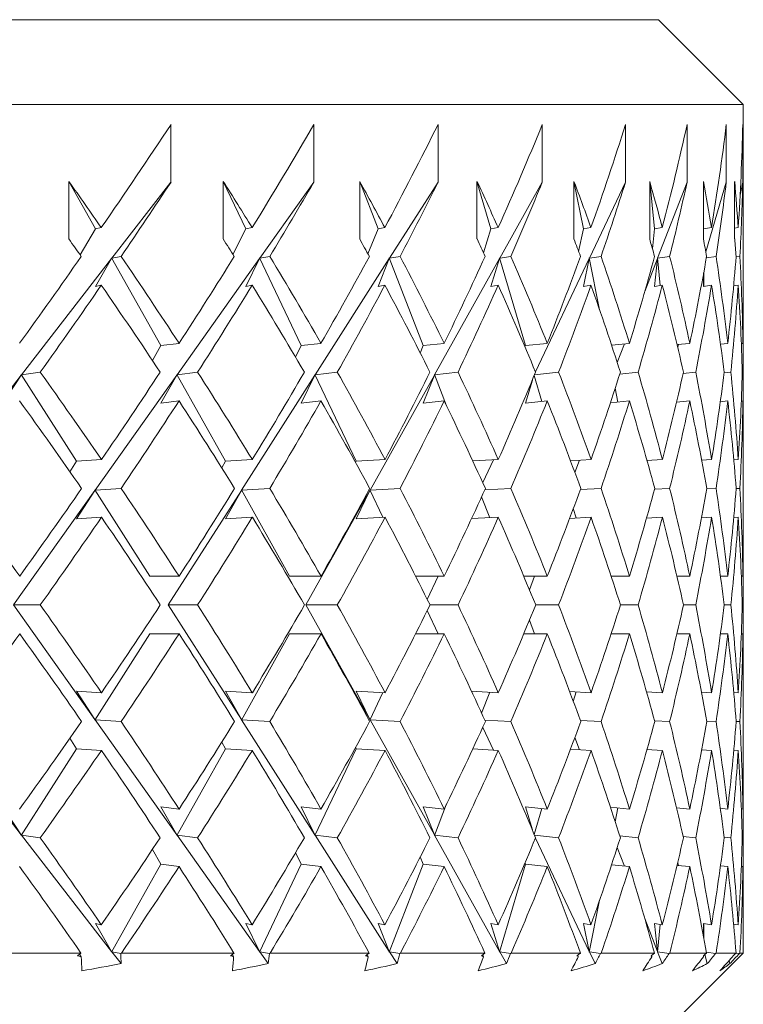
# Model space of a CAD drawing. Header units: inches. Extents: x 1.5 to 14.4, y 0.3 to 10.5.
# Tile 29 of 43: x 9.165 to 9.431, y 6.389 to 6.752. Entities that reach past the tile are written whole.
import ezdxf

# ---------------------------------------------------------------- set-up
doc = ezdxf.new("R2010")
doc.units = ezdxf.units.IN
doc.header["$MEASUREMENT"] = 0

msp = doc.modelspace()

# ---------------------------------------------------------------- linework, layer by layer
at = {"color": 7, "linetype": 'Continuous', "lineweight": 15}
for p, q in [((7.71248, 6.75188), (9.39997, 6.75188)), ((9.39997, 6.75188), (9.39998, 6.75188)), ((9.43123, 6.72063), (9.39998, 6.75188)), ((9.43123, 6.72063), (7.68123, 6.72063)), ((9.43123, 6.64691), (9.43123, 6.72063)), ((9.2205, 6.71329), (9.2205, 6.69208)), ((9.27313, 6.71329), (9.27313, 6.69208)), ((9.31885, 6.71329), (9.31885, 6.69208)), ((9.35722, 6.71329), (9.35722, 6.69208)), ((9.38789, 6.71329), (9.38789, 6.69208)), ((9.41054, 6.71329), (9.41054, 6.69208)), ((9.42496, 6.71329), (9.42496, 6.69208)), ((9.43102, 6.71329), (9.43102, 6.69208)), ((9.18289, 6.67112), (9.18289, 6.69233)), ((9.18289, 6.69233), (9.19265, 6.67486)), ((9.2205, 6.69208), (9.19874, 6.66403)), ((9.23972, 6.67112), (9.23972, 6.69233)), ((9.23972, 6.69233), (9.24803, 6.67486)), ((9.27313, 6.69208), (9.25321, 6.66403)), ((9.28998, 6.67112), (9.28998, 6.69233)), ((9.28998, 6.69233), (9.29674, 6.67486)), ((9.31885, 6.69208), (9.30096, 6.66403)), ((9.33317, 6.67112), (9.33317, 6.69233)), ((9.33317, 6.69233), (9.33831, 6.67486)), ((9.35722, 6.69208), (9.34154, 6.66403)), ((9.36888, 6.67112), (9.36888, 6.69233)), ((9.36888, 6.69233), (9.37236, 6.67486)), ((9.38789, 6.69208), (9.37456, 6.66403)), ((9.39676, 6.67112), (9.39676, 6.69233)), ((9.39676, 6.69233), (9.39855, 6.67486)), ((9.41054, 6.69208), (9.39969, 6.66403)), ((9.41655, 6.67112), (9.41655, 6.69233)), ((9.41655, 6.69233), (9.41662, 6.67486)), ((9.42496, 6.69208), (9.41741, 6.66641)), ((9.42805, 6.67112), (9.42805, 6.69233)), ((9.43102, 6.69208), (9.43005, 6.68723)), ((9.19265, 6.67486), (9.18703, 6.66525)), ((9.19265, 6.67486), (9.19483, 6.6753)), ((9.24803, 6.67486), (9.24333, 6.66541)), ((9.24803, 6.67486), (9.25038, 6.6753)), ((9.29674, 6.67486), (9.293, 6.66563)), ((9.29674, 6.67486), (9.29925, 6.6753)), ((9.33831, 6.67486), (9.33557, 6.66595)), ((9.33831, 6.67486), (9.34097, 6.6753)), ((9.37236, 6.67486), (9.37061, 6.66648)), ((9.37236, 6.67486), (9.37513, 6.6753)), ((9.39855, 6.67486), (9.39776, 6.66754)), ((9.39855, 6.67486), (9.4014, 6.6753)), ((9.41662, 6.67486), (9.4166, 6.67081)), ((9.41662, 6.67486), (9.41953, 6.6753)), ((9.42805, 6.6751), (9.42935, 6.6753)), ((9.19864, 6.6639), (9.16545, 6.62111)), ((9.19265, 6.65365), (9.19864, 6.6639)), ((9.19864, 6.66415), (9.19874, 6.66403)), ((9.19864, 6.66415), (9.19864, 6.6639)), ((9.19864, 6.66415), (9.21672, 6.63182)), ((9.20211, 6.6647), (9.19874, 6.66403)), ((9.25312, 6.6639), (9.22273, 6.62111)), ((9.24803, 6.65365), (9.25312, 6.6639)), ((9.25312, 6.66415), (9.25321, 6.66403)), ((9.25312, 6.66415), (9.25312, 6.6639)), ((9.25312, 6.66415), (9.26848, 6.63182)), ((9.25686, 6.6647), (9.25321, 6.66403)), ((9.30088, 6.6639), (9.27359, 6.62111)), ((9.29674, 6.65365), (9.30088, 6.6639)), ((9.30088, 6.66415), (9.30096, 6.66403)), ((9.30088, 6.66415), (9.30088, 6.6639)), ((9.30088, 6.66415), (9.31338, 6.63182)), ((9.30486, 6.6647), (9.30096, 6.66403)), ((9.34147, 6.6639), (9.31754, 6.62111)), ((9.33831, 6.65365), (9.34147, 6.6639)), ((9.34147, 6.66415), (9.34154, 6.66403)), ((9.34147, 6.66415), (9.34147, 6.6639)), ((9.34147, 6.66415), (9.35099, 6.63182)), ((9.34565, 6.6647), (9.34154, 6.66403)), ((9.37449, 6.6639), (9.35468, 6.6222)), ((9.37236, 6.65365), (9.37449, 6.6639)), ((9.37449, 6.66415), (9.37456, 6.66403)), ((9.37449, 6.66415), (9.37449, 6.6639)), ((9.37449, 6.66415), (9.3783, 6.64505)), ((9.37884, 6.6647), (9.37456, 6.66403)), ((9.39964, 6.6639), (9.39496, 6.65179)), ((9.39855, 6.65365), (9.39964, 6.6639)), ((9.39964, 6.66415), (9.39969, 6.66403)), ((9.39964, 6.66415), (9.39964, 6.6639)), ((9.39964, 6.66415), (9.40068, 6.65397)), ((9.40411, 6.6647), (9.39969, 6.66403)), ((9.42121, 6.6647), (9.41763, 6.66417)), ((9.42998, 6.6647), (9.42857, 6.66449)), ((9.41662, 6.65365), (9.41664, 6.65868)), ((9.41669, 6.65893), (9.41671, 6.65366)), ((9.19265, 6.65365), (9.19483, 6.65408)), ((9.24803, 6.65365), (9.25038, 6.65408)), ((9.29674, 6.65365), (9.29925, 6.65408)), ((9.33831, 6.65365), (9.34097, 6.65408)), ((9.37236, 6.65365), (9.37513, 6.65408)), ((9.39855, 6.65365), (9.4014, 6.65408)), ((9.41662, 6.65365), (9.41953, 6.65408)), ((9.42767, 6.65384), (9.42935, 6.65408)), ((9.21672, 6.63182), (9.21363, 6.62639)), ((9.21672, 6.63182), (9.22345, 6.63267)), ((9.26848, 6.63182), (9.2664, 6.62752)), ((9.26848, 6.63182), (9.27572, 6.63267)), ((9.31338, 6.63182), (9.31229, 6.62907)), ((9.31338, 6.63182), (9.32106, 6.63267)), ((9.35099, 6.63182), (9.35085, 6.63137)), ((9.35099, 6.63182), (9.35904, 6.63267)), ((9.38272, 6.632), (9.38929, 6.63267)), ((9.3875, 6.63249), (9.38483, 6.62558)), ((9.40685, 6.63221), (9.41151, 6.63267)), ((9.40735, 6.63226), (9.40707, 6.63129)), ((9.42283, 6.63241), (9.42549, 6.63267)), ((9.4305, 6.63262), (9.43111, 6.63267)), ((9.43123, 6.61845), (9.43123, 6.6257)), ((9.17236, 6.62207), (9.16545, 6.62111)), ((9.23029, 6.62207), (9.22273, 6.62111)), ((9.28173, 6.62207), (9.27359, 6.62111)), ((9.32618, 6.62207), (9.31754, 6.62111)), ((9.36322, 6.62207), (9.35437, 6.62113)), ((9.39248, 6.62207), (9.38575, 6.62138)), ((9.41369, 6.62207), (9.4091, 6.62161)), ((9.42665, 6.62207), (9.42418, 6.62183)), ((9.43122, 6.62207), (9.43087, 6.62204)), ((9.16535, 6.62098), (9.13248, 6.57861)), ((9.1586, 6.61061), (9.16535, 6.62098)), ((9.16535, 6.62124), (9.16545, 6.62111)), ((9.16535, 6.62124), (9.16535, 6.62098)), ((9.16535, 6.62124), (9.18576, 6.58924)), ((9.22264, 6.62098), (9.19255, 6.57861)), ((9.21672, 6.61061), (9.22264, 6.62098)), ((9.22264, 6.62124), (9.22273, 6.62111)), ((9.22264, 6.62124), (9.22264, 6.62098)), ((9.22264, 6.62124), (9.24053, 6.58924)), ((9.27351, 6.62098), (9.24648, 6.57861)), ((9.26848, 6.61061), (9.27351, 6.62098)), ((9.27351, 6.62124), (9.27359, 6.62111)), ((9.27351, 6.62124), (9.27351, 6.62098)), ((9.27351, 6.62124), (9.28871, 6.58924)), ((9.31747, 6.62098), (9.29378, 6.57861)), ((9.31338, 6.61061), (9.31747, 6.62098)), ((9.31747, 6.62124), (9.31754, 6.62111)), ((9.31747, 6.62124), (9.31747, 6.62098)), ((9.31747, 6.62124), (9.32197, 6.60961)), ((9.35099, 6.61061), (9.35356, 6.61917)), ((9.35423, 6.6208), (9.35704, 6.61125)), ((9.38406, 6.61614), (9.38508, 6.61103)), ((9.21672, 6.61061), (9.22345, 6.61146)), ((9.26848, 6.61061), (9.27572, 6.61146)), ((9.31338, 6.61061), (9.32106, 6.61146)), ((9.35099, 6.61061), (9.35904, 6.61146)), ((9.3823, 6.61074), (9.38929, 6.61146)), ((9.40665, 6.61098), (9.41151, 6.61146)), ((9.42277, 6.61119), (9.42549, 6.61146)), ((9.4305, 6.6114), (9.43111, 6.61146)), ((9.43123, 6.56116), (9.43123, 6.59724)), ((9.18576, 6.58924), (9.18329, 6.5854)), ((9.18576, 6.58924), (9.1949, 6.58985)), ((9.24053, 6.58924), (9.23918, 6.58684)), ((9.24053, 6.58924), (9.25044, 6.58985)), ((9.28871, 6.58924), (9.28847, 6.58873)), ((9.28871, 6.58924), (9.29931, 6.58985)), ((9.33161, 6.58934), (9.34101, 6.58985)), ((9.33926, 6.58975), (9.33528, 6.58138)), ((9.36758, 6.58945), (9.37516, 6.58985)), ((9.37092, 6.58963), (9.36919, 6.58514)), ((9.39575, 6.58956), (9.40142, 6.58985)), ((9.41586, 6.58966), (9.41955, 6.58985)), ((9.42771, 6.58977), (9.42936, 6.58985)), ((9.19246, 6.57848), (9.16251, 6.53631)), ((9.18576, 6.56803), (9.19246, 6.57848)), ((9.19246, 6.57873), (9.19255, 6.57861)), ((9.19246, 6.57873), (9.19246, 6.57848)), ((9.19246, 6.57873), (9.21275, 6.54692)), ((9.20211, 6.57924), (9.19255, 6.57861)), ((9.2464, 6.57848), (9.21951, 6.53631)), ((9.24053, 6.56803), (9.2464, 6.57848)), ((9.2464, 6.57873), (9.24648, 6.57861)), ((9.2464, 6.57873), (9.2464, 6.57848)), ((9.2464, 6.57873), (9.26419, 6.54692)), ((9.25686, 6.57924), (9.24648, 6.57861)), ((9.29371, 6.57848), (9.27013, 6.53631)), ((9.28871, 6.56803), (9.29371, 6.57848)), ((9.29371, 6.57873), (9.29378, 6.57861)), ((9.29371, 6.57873), (9.29371, 6.57848)), ((9.29371, 6.57873), (9.29853, 6.56859)), ((9.30486, 6.57924), (9.29378, 6.57861)), ((9.34565, 6.57924), (9.33603, 6.57872)), ((9.37884, 6.57924), (9.37122, 6.57885)), ((9.40411, 6.57924), (9.39854, 6.57896)), ((9.42121, 6.57924), (9.41773, 6.57907)), ((9.42998, 6.57924), (9.42859, 6.57918)), ((9.33488, 6.5762), (9.33788, 6.56846)), ((9.36864, 6.57184), (9.36967, 6.56835)), ((9.18576, 6.56803), (9.1949, 6.56863)), ((9.24053, 6.56803), (9.25044, 6.56863)), ((9.28871, 6.56803), (9.29931, 6.56863)), ((9.33115, 6.5681), (9.34101, 6.56863)), ((9.3673, 6.56822), (9.37516, 6.56863)), ((9.3956, 6.56834), (9.40142, 6.56863)), ((9.4158, 6.56845), (9.41955, 6.56863)), ((9.4277, 6.56855), (9.42936, 6.56863)), ((9.21275, 6.54692), (9.22348, 6.54692)), ((9.26419, 6.54692), (9.27575, 6.54692)), ((9.31056, 6.54692), (9.32109, 6.54692)), ((9.31891, 6.54692), (9.31485, 6.53838)), ((9.35039, 6.54692), (9.35906, 6.54692)), ((9.35441, 6.54692), (9.35248, 6.54191)), ((9.38257, 6.54692), (9.3893, 6.54692)), ((9.40679, 6.54692), (9.41152, 6.54692)), ((9.42282, 6.54692), (9.4255, 6.54692)), ((9.43051, 6.54692), (9.43111, 6.54692)), ((9.43123, 6.53267), (9.43123, 6.53995)), ((9.16251, 6.53631), (9.19246, 6.49414)), ((9.16251, 6.53631), (9.17236, 6.53631)), ((9.21951, 6.53631), (9.2464, 6.49414)), ((9.21951, 6.53631), (9.23029, 6.53631)), ((9.27013, 6.53631), (9.29371, 6.49414)), ((9.27013, 6.53631), (9.28173, 6.53631)), ((9.31588, 6.53631), (9.32618, 6.53631)), ((9.35478, 6.53631), (9.36322, 6.53631)), ((9.386, 6.53631), (9.39248, 6.53631)), ((9.40922, 6.53631), (9.41369, 6.53631)), ((9.42422, 6.53631), (9.42665, 6.53631)), ((9.43087, 6.53631), (9.43122, 6.53631)), ((9.31485, 6.53424), (9.31891, 6.5257)), ((9.35248, 6.53071), (9.35441, 6.5257)), ((9.21275, 6.5257), (9.19246, 6.49389)), ((9.21275, 6.5257), (9.22348, 6.5257)), ((9.26419, 6.5257), (9.2464, 6.49389)), ((9.26419, 6.5257), (9.27575, 6.5257)), ((9.31056, 6.5257), (9.32109, 6.5257)), ((9.35039, 6.5257), (9.35906, 6.5257)), ((9.38257, 6.5257), (9.3893, 6.5257)), ((9.40679, 6.5257), (9.41152, 6.5257)), ((9.42282, 6.5257), (9.4255, 6.5257)), ((9.43051, 6.5257), (9.43111, 6.5257)), ((9.43123, 6.47538), (9.43123, 6.51146)), ((9.1949, 6.50399), (9.18576, 6.50459)), ((9.19246, 6.49414), (9.18576, 6.50459)), ((9.25044, 6.50399), (9.24053, 6.50459)), ((9.2464, 6.49414), (9.24053, 6.50459)), ((9.29931, 6.50399), (9.28871, 6.50459)), ((9.29371, 6.49414), (9.28871, 6.50459)), ((9.29853, 6.50403), (9.29371, 6.49389)), ((9.34101, 6.50399), (9.33115, 6.50452)), ((9.33788, 6.50416), (9.33488, 6.49641)), ((9.37516, 6.50399), (9.3673, 6.5044)), ((9.36967, 6.50427), (9.36864, 6.50078)), ((9.40142, 6.50399), (9.3956, 6.50428)), ((9.41955, 6.50399), (9.4158, 6.50417)), ((9.42936, 6.50399), (9.4277, 6.50407)), ((9.13248, 6.49401), (9.16535, 6.45163)), ((9.19246, 6.49414), (9.19246, 6.49389)), ((9.19255, 6.49401), (9.19246, 6.49389)), ((9.19255, 6.49401), (9.22264, 6.45163)), ((9.19255, 6.49401), (9.20211, 6.49338)), ((9.2464, 6.49414), (9.2464, 6.49389)), ((9.24648, 6.49401), (9.2464, 6.49389)), ((9.24648, 6.49401), (9.27351, 6.45163)), ((9.24648, 6.49401), (9.25686, 6.49338)), ((9.29371, 6.49414), (9.29371, 6.49389)), ((9.29378, 6.49401), (9.29371, 6.49389)), ((9.29378, 6.49401), (9.31747, 6.45163)), ((9.29378, 6.49401), (9.30486, 6.49338)), ((9.33603, 6.4939), (9.34565, 6.49338)), ((9.37122, 6.49377), (9.37884, 6.49338)), ((9.39854, 6.49366), (9.40411, 6.49338)), ((9.41773, 6.49355), (9.42121, 6.49338)), ((9.42859, 6.49344), (9.42998, 6.49338)), ((9.33528, 6.49124), (9.33926, 6.48287)), ((9.18329, 6.48722), (9.18576, 6.48338)), ((9.23918, 6.48578), (9.24053, 6.48338)), ((9.36919, 6.48748), (9.37092, 6.48299)), ((9.18576, 6.48338), (9.16535, 6.45138)), ((9.1949, 6.48277), (9.18576, 6.48338)), ((9.24053, 6.48338), (9.22264, 6.45138)), ((9.25044, 6.48277), (9.24053, 6.48338)), ((9.28871, 6.48338), (9.27351, 6.45138)), ((9.28847, 6.48389), (9.28871, 6.48338)), ((9.29931, 6.48277), (9.28871, 6.48338)), ((9.34101, 6.48277), (9.33161, 6.48328)), ((9.37516, 6.48277), (9.36758, 6.48317)), ((9.40142, 6.48277), (9.39575, 6.48306)), ((9.41955, 6.48277), (9.41586, 6.48295)), ((9.42936, 6.48277), (9.42771, 6.48285)), ((9.32197, 6.46301), (9.31747, 6.45138)), ((9.16535, 6.45163), (9.1586, 6.46201)), ((9.22345, 6.46116), (9.21672, 6.46201)), ((9.22264, 6.45163), (9.21672, 6.46201)), ((9.27572, 6.46116), (9.26848, 6.46201)), ((9.27351, 6.45163), (9.26848, 6.46201)), ((9.32106, 6.46116), (9.31338, 6.46201)), ((9.31747, 6.45163), (9.31338, 6.46201)), ((9.35904, 6.46116), (9.35099, 6.46201)), ((9.35356, 6.45344), (9.35099, 6.46201)), ((9.35704, 6.46137), (9.35423, 6.45182)), ((9.38929, 6.46116), (9.3823, 6.46187)), ((9.38508, 6.46159), (9.38406, 6.45648)), ((9.41151, 6.46116), (9.40665, 6.46164)), ((9.42549, 6.46116), (9.42277, 6.46143)), ((9.43111, 6.46116), (9.4305, 6.46122)), ((9.16535, 6.45163), (9.16535, 6.45138)), ((9.16545, 6.45151), (9.16535, 6.45138)), ((9.16545, 6.45151), (9.19864, 6.40872)), ((9.16545, 6.45151), (9.17236, 6.45054)), ((9.22264, 6.45163), (9.22264, 6.45138)), ((9.22273, 6.45151), (9.22264, 6.45138)), ((9.22273, 6.45151), (9.25312, 6.40872)), ((9.22273, 6.45151), (9.23029, 6.45054)), ((9.27351, 6.45163), (9.27351, 6.45138)), ((9.27359, 6.45151), (9.27351, 6.45138)), ((9.27359, 6.45151), (9.30088, 6.40872)), ((9.27359, 6.45151), (9.28173, 6.45054)), ((9.31747, 6.45163), (9.31747, 6.45138)), ((9.31754, 6.45151), (9.31747, 6.45138)), ((9.31754, 6.45151), (9.34147, 6.40872)), ((9.31754, 6.45151), (9.32618, 6.45054)), ((9.35437, 6.45149), (9.36322, 6.45054)), ((9.43123, 6.44692), (9.43123, 6.45417)), ((9.35468, 6.45042), (9.37449, 6.40872)), ((9.38575, 6.45124), (9.39248, 6.45054)), ((9.4091, 6.451), (9.41369, 6.45054)), ((9.42418, 6.45079), (9.42665, 6.45054)), ((9.43087, 6.45058), (9.43122, 6.45054)), ((9.21363, 6.44623), (9.21672, 6.4408)), ((9.2664, 6.4451), (9.26848, 6.4408)), ((9.38483, 6.44704), (9.3875, 6.44013)), ((9.21672, 6.4408), (9.19864, 6.40847)), ((9.22345, 6.43994), (9.21672, 6.4408)), ((9.26848, 6.4408), (9.25312, 6.40847)), ((9.27572, 6.43994), (9.26848, 6.4408)), ((9.31338, 6.4408), (9.30088, 6.40847)), ((9.31229, 6.44355), (9.31338, 6.4408)), ((9.32106, 6.43994), (9.31338, 6.4408)), ((9.35099, 6.4408), (9.34147, 6.40847)), ((9.35085, 6.44125), (9.35099, 6.4408)), ((9.35904, 6.43994), (9.35099, 6.4408)), ((9.38929, 6.43994), (9.38272, 6.44062)), ((9.40707, 6.44132), (9.40735, 6.44036)), ((9.41151, 6.43994), (9.40685, 6.44041)), ((9.42549, 6.43994), (9.42283, 6.44021)), ((9.43111, 6.43994), (9.4305, 6.44)), ((9.3783, 6.42757), (9.37449, 6.40847)), ((9.43123, 6.40813), (9.43123, 6.42571)), ((9.19483, 6.41854), (9.19265, 6.41897)), ((9.19864, 6.40872), (9.19265, 6.41897)), ((9.25038, 6.41854), (9.24803, 6.41897)), ((9.25312, 6.40872), (9.24803, 6.41897)), ((9.29925, 6.41854), (9.29674, 6.41897)), ((9.30088, 6.40872), (9.29674, 6.41897)), ((9.34097, 6.41854), (9.33831, 6.41897)), ((9.34147, 6.40872), (9.33831, 6.41897)), ((9.37513, 6.41854), (9.37236, 6.41897)), ((9.37449, 6.40872), (9.37236, 6.41897)), ((9.39496, 6.42083), (9.39964, 6.40872)), ((9.4014, 6.41854), (9.39855, 6.41897)), ((9.39964, 6.40872), (9.39855, 6.41897)), ((9.41953, 6.41854), (9.41662, 6.41897)), ((9.41664, 6.41394), (9.41662, 6.41897)), ((9.41671, 6.41895), (9.41669, 6.41369)), ((9.42935, 6.41854), (9.42767, 6.41878)), ((9.40068, 6.41864), (9.39964, 6.40847)), ((9.14129, 6.40813), (9.18733, 6.40813)), ((9.18734, 6.40798), (9.18733, 6.40813)), ((9.19864, 6.40872), (9.19864, 6.40847)), ((9.19874, 6.40859), (9.19864, 6.40847)), ((9.19874, 6.40859), (9.20213, 6.40422)), ((9.19874, 6.40859), (9.20198, 6.40795)), ((9.20225, 6.40813), (9.20198, 6.40795)), ((9.20225, 6.40813), (9.2437, 6.40813)), ((9.24368, 6.40798), (9.2437, 6.40813)), ((9.25312, 6.40872), (9.25312, 6.40847)), ((9.25321, 6.40859), (9.25312, 6.40847)), ((9.25321, 6.40859), (9.25631, 6.40422)), ((9.25321, 6.40859), (9.25671, 6.40795)), ((9.25698, 6.40813), (9.25671, 6.40795)), ((9.25698, 6.40813), (9.29344, 6.40813)), ((9.29341, 6.40798), (9.29344, 6.40813)), ((9.30088, 6.40872), (9.30088, 6.40847)), ((9.30096, 6.40859), (9.30088, 6.40847)), ((9.30096, 6.40859), (9.30375, 6.40422)), ((9.30096, 6.40859), (9.30471, 6.40795)), ((9.30497, 6.40813), (9.30471, 6.40795)), ((9.30497, 6.40813), (9.33609, 6.40813)), ((9.33604, 6.40798), (9.33609, 6.40813)), ((9.34147, 6.40872), (9.34147, 6.40847)), ((9.34154, 6.40859), (9.34147, 6.40847)), ((9.34154, 6.40859), (9.34398, 6.40422)), ((9.34154, 6.40859), (9.34549, 6.40795)), ((9.34574, 6.40813), (9.34549, 6.40795)), ((9.34574, 6.40813), (9.37123, 6.40813)), ((9.37115, 6.40798), (9.37123, 6.40813)), ((9.37449, 6.40872), (9.37449, 6.40847)), ((9.37456, 6.40859), (9.37449, 6.40847)), ((9.37456, 6.40859), (9.37663, 6.40422)), ((9.37456, 6.40859), (9.37868, 6.40795)), ((9.37891, 6.40813), (9.37868, 6.40795)), ((9.37891, 6.40813), (9.39851, 6.40813)), ((9.39842, 6.40798), (9.39851, 6.40813)), ((9.39964, 6.40872), (9.39964, 6.40847)), ((9.39969, 6.40859), (9.39964, 6.40847)), ((9.39969, 6.40859), (9.40138, 6.40422)), ((9.39969, 6.40859), (9.40394, 6.40795)), ((9.39998, 6.37688), (9.43123, 6.40813)), ((9.40416, 6.40813), (9.40394, 6.40795)), ((9.40416, 6.40813), (9.41769, 6.40813)), ((9.41757, 6.40798), (9.41769, 6.40813)), ((9.41763, 6.40845), (9.42104, 6.40795)), ((9.42124, 6.40813), (9.42104, 6.40795)), ((9.42124, 6.40813), (9.42857, 6.40813)), ((9.42844, 6.40798), (9.42857, 6.40813)), ((9.42857, 6.40813), (9.42981, 6.40795)), ((9.43, 6.40813), (9.42981, 6.40795)), ((9.43, 6.40813), (9.43123, 6.40813)), ((9.18686, 6.40767), (9.18742, 6.40672)), ((9.24313, 6.40761), (9.24357, 6.40672)), ((9.29278, 6.40755), (9.29311, 6.40672)), ((9.33532, 6.40748), (9.33556, 6.40672)), ((9.37035, 6.40739), (9.37049, 6.40672)), ((9.39753, 6.40729), (9.39759, 6.40672)), ((9.41658, 6.40715), (9.41658, 6.40672)), ((9.41702, 6.40752), (9.41799, 6.40422)), ((9.42607, 6.40539), (9.4263, 6.40422))]:
    msp.add_line(p, q, dxfattribs=at)
for centre, major_axis, ratio, start_param, end_param in [((8.55623, 6.5574), (0.82448, 0.82448), 0.355379, 5.189001, 5.232973), ((8.55623, 6.5574), (0.80911, 0.80911), 0.411694, 5.238089, 5.28206), ((8.55623, 6.5574), (0.79179, 0.79179), 0.470333, 5.287176, 5.331148), ((8.55623, 6.5574), (0.77257, 0.77257), 0.531747, 5.336264, 5.380235), ((8.55623, 6.5574), (0.75148, 0.75148), 0.596455, 5.385351, 5.429322), ((8.55623, 6.5574), (0.72858, 0.72858), 0.665069, 5.434438, 5.47841), ((8.55623, 6.5574), (0.70393, 0.70393), 0.738319, 5.483526, 5.527497), ((8.55623, 6.5574), (0.67758, 0.67758), 0.817083, 5.532613, 5.576585), ((8.55623, 6.53644), (0.77257, -0.77257), 0.531747, 1.241446, 1.2612), ((8.55623, 6.53618), (0.82448, 0.82448), 0.355379, 5.201256, 5.232973), ((8.55623, 6.53644), (0.75148, -0.75148), 0.596455, 1.192359, 1.212112), ((8.55623, 6.53618), (0.80911, 0.80911), 0.411694, 5.250344, 5.28206), ((8.55623, 6.53644), (0.72858, -0.72858), 0.665069, 1.143271, 1.163025), ((8.55623, 6.53618), (0.79179, 0.79179), 0.470333, 5.299431, 5.331148), ((8.55623, 6.53644), (0.70393, -0.70393), 0.738319, 1.094184, 1.113938), ((8.55623, 6.53618), (0.77257, 0.77257), 0.531747, 5.348518, 5.380235), ((8.55623, 6.53644), (0.67758, -0.67758), 0.817083, 1.045096, 1.06485), ((8.55623, 6.53618), (0.75148, 0.75148), 0.596455, 5.397606, 5.429322), ((8.55623, 6.53644), (0.6496, -0.6496), 0.902434, 0.996009, 1.015763), ((8.55623, 6.53618), (0.72858, 0.72858), 0.665069, 5.446693, 5.47841), ((8.55623, 6.53644), (0.62005, -0.62005), 0.995704, 0.946922, 0.966676), ((8.55623, 6.53618), (0.70393, 0.70393), 0.738319, 5.495781, 5.527497), ((8.55623, 6.53644), (0.64707, 0.64707), 0.910276, 5.610223, 5.629977), ((8.55623, 6.53618), (0.67758, 0.67758), 0.817083, 5.544868, 5.576585), ((8.55623, 6.51522), (0.77257, -0.77257), 0.531747, 1.253703, 1.2612), ((8.55623, 6.51522), (0.75148, -0.75148), 0.596455, 1.204615, 1.212112), ((8.55623, 6.51522), (0.72858, -0.72858), 0.665069, 1.155528, 1.163025), ((8.55623, 6.51522), (0.70393, -0.70393), 0.738319, 1.10644, 1.113938), ((8.55623, 6.51522), (0.67758, -0.67758), 0.817083, 1.057353, 1.06485), ((8.55623, 6.51522), (0.6496, -0.6496), 0.902434, 1.008266, 1.015763), ((8.55623, 6.51522), (0.62005, -0.62005), 0.995704, 0.959178, 0.966676), ((8.55623, 6.51522), (0.64707, 0.64707), 0.910276, 5.62248, 5.629977), ((8.55623, 6.5574), (0.82448, 0.82448), 0.355379, 5.139987, 5.176745), ((8.55623, 6.53644), (0.77257, -0.77257), 0.531747, 1.192286, 1.229191), ((8.55623, 6.5574), (0.80911, 0.80911), 0.411694, 5.189075, 5.225832), ((8.55623, 6.53644), (0.75148, -0.75148), 0.596455, 1.143198, 1.180104), ((8.55623, 6.5574), (0.79179, 0.79179), 0.470333, 5.238162, 5.27492), ((8.55623, 6.53644), (0.72858, -0.72858), 0.665069, 1.094111, 1.131016), ((8.55623, 6.5574), (0.77257, 0.77257), 0.531747, 5.287249, 5.324007), ((8.55623, 6.53644), (0.70393, -0.70393), 0.738319, 1.045023, 1.081929), ((8.55623, 6.5574), (0.75148, 0.75148), 0.596455, 5.336337, 5.373094), ((8.55623, 6.53644), (0.67758, -0.67758), 0.817083, 0.995936, 1.032842), ((8.55623, 6.5574), (0.72858, 0.72858), 0.665069, 5.385424, 5.422182), ((8.55623, 6.53644), (0.6496, -0.6496), 0.902434, 0.946849, 0.983754), ((8.55623, 6.5574), (0.70393, 0.70393), 0.738319, 5.434511, 5.471269), ((8.55623, 6.53644), (0.62005, -0.62005), 0.995704, 0.897761, 0.934667), ((8.55623, 6.5574), (0.67758, 0.67758), 0.817083, 5.483599, 5.520357), ((8.55623, 6.53644), (0.64707, 0.64707), 0.910276, 5.561063, 5.597969), ((8.55623, 6.53618), (0.82448, 0.82448), 0.355379, 5.152168, 5.189001), ((8.55623, 6.51522), (0.77257, -0.77257), 0.531747, 1.204468, 1.241446), ((8.55623, 6.53618), (0.80911, 0.80911), 0.411694, 5.201255, 5.238089), ((8.55623, 6.51522), (0.75148, -0.75148), 0.596455, 1.155381, 1.192359), ((8.55623, 6.53618), (0.79179, 0.79179), 0.470333, 5.250343, 5.287176), ((8.55623, 6.51522), (0.72858, -0.72858), 0.665069, 1.106293, 1.143271), ((8.55623, 6.53618), (0.77257, 0.77257), 0.531747, 5.29943, 5.336264), ((8.55623, 6.51522), (0.70393, -0.70393), 0.738319, 1.057206, 1.094184), ((8.55623, 6.53618), (0.75148, 0.75148), 0.596455, 5.348517, 5.385351), ((8.55623, 6.51522), (0.67758, -0.67758), 0.817083, 1.008119, 1.045096), ((8.55623, 6.53618), (0.72858, 0.72858), 0.665069, 5.397605, 5.434438), ((8.55623, 6.51522), (0.6496, -0.6496), 0.902434, 0.959031, 0.996009), ((8.55623, 6.53618), (0.70393, 0.70393), 0.738319, 5.446692, 5.483526), ((8.55623, 6.51522), (0.62005, -0.62005), 0.995704, 0.909944, 0.946922), ((8.55623, 6.53618), (0.67758, 0.67758), 0.817083, 5.49578, 5.532613), ((8.55623, 6.51522), (0.64707, 0.64707), 0.910276, 5.573245, 5.610223), ((8.55623, 6.5574), (0.6496, 0.6496), 0.902434, 5.532686, 5.549027), ((8.55623, 6.53618), (0.6496, 0.6496), 0.902434, 5.544867, 5.561213), ((8.55623, 6.53644), (0.79179, -0.79179), 0.470333, 1.192242, 1.229192), ((8.55623, 6.5574), (0.80911, 0.80911), 0.411694, 5.140031, 5.176892), ((8.55623, 6.53644), (0.77257, -0.77257), 0.531747, 1.143155, 1.180105), ((8.55623, 6.5574), (0.79179, 0.79179), 0.470333, 5.189118, 5.225979), ((8.55623, 6.53644), (0.75148, -0.75148), 0.596455, 1.094067, 1.131017), ((8.55623, 6.5574), (0.77257, 0.77257), 0.531747, 5.238205, 5.275067), ((8.55623, 6.53644), (0.72858, -0.72858), 0.665069, 1.04498, 1.08193), ((8.55623, 6.5574), (0.75148, 0.75148), 0.596455, 5.287293, 5.324154), ((8.55623, 6.53644), (0.70393, -0.70393), 0.738319, 0.995892, 1.032843), ((8.55623, 6.5574), (0.72858, 0.72858), 0.665069, 5.33638, 5.373242), ((8.55623, 6.53644), (0.67758, -0.67758), 0.817083, 0.946805, 0.983755), ((8.55623, 6.5574), (0.70393, 0.70393), 0.738319, 5.385468, 5.422329), ((8.55623, 6.53644), (0.6496, -0.6496), 0.902434, 0.897718, 0.934668), ((8.55623, 6.5574), (0.67758, 0.67758), 0.817083, 5.434555, 5.471416), ((8.55623, 6.53644), (0.62005, -0.62005), 0.995704, 0.84863, 0.88558), ((8.55623, 6.5574), (0.6496, 0.6496), 0.902434, 5.483642, 5.520504), ((8.55623, 6.53644), (0.64707, 0.64707), 0.910276, 5.532546, 5.548882), ((8.55623, 6.51522), (0.79179, -0.79179), 0.470333, 1.204381, 1.241373), ((8.55623, 6.53618), (0.80911, 0.80911), 0.411694, 5.152167, 5.189075), ((8.55623, 6.51522), (0.77257, -0.77257), 0.531747, 1.155293, 1.192286), ((8.55623, 6.53618), (0.79179, 0.79179), 0.470333, 5.201255, 5.238162), ((8.55623, 6.51522), (0.75148, -0.75148), 0.596455, 1.106206, 1.143198), ((8.55623, 6.53618), (0.77257, 0.77257), 0.531747, 5.250342, 5.287249), ((8.55623, 6.51522), (0.72858, -0.72858), 0.665069, 1.057118, 1.094111), ((8.55623, 6.53618), (0.75148, 0.75148), 0.596455, 5.29943, 5.336337), ((8.55623, 6.51522), (0.70393, -0.70393), 0.738319, 1.008031, 1.045023), ((8.55623, 6.53618), (0.72858, 0.72858), 0.665069, 5.348517, 5.385424), ((8.55623, 6.51522), (0.67758, -0.67758), 0.817083, 0.958944, 0.995936), ((8.55623, 6.53618), (0.70393, 0.70393), 0.738319, 5.397604, 5.434511), ((8.55623, 6.51522), (0.6496, -0.6496), 0.902434, 0.909856, 0.946849), ((8.55623, 6.53618), (0.67758, 0.67758), 0.817083, 5.446692, 5.483599), ((8.55623, 6.51522), (0.62005, -0.62005), 0.995704, 0.860769, 0.897761), ((8.55623, 6.53618), (0.6496, 0.6496), 0.902434, 5.495779, 5.532686), ((8.55623, 6.51522), (0.64707, 0.64707), 0.910276, 5.544722, 5.561063), ((8.55623, 6.53644), (0.80911, -0.80911), 0.411694, 1.192228, 1.229193), ((8.55623, 6.5574), (0.80911, 0.80911), 0.411694, 5.090958, 5.127892), ((8.55623, 6.53644), (0.79179, -0.79179), 0.470333, 1.14314, 1.180105), ((8.55623, 6.5574), (0.79179, 0.79179), 0.470333, 5.140045, 5.17698), ((8.55623, 6.53644), (0.77257, -0.77257), 0.531747, 1.094053, 1.131018), ((8.55623, 6.5574), (0.77257, 0.77257), 0.531747, 5.189133, 5.226067), ((8.55623, 6.53644), (0.75148, -0.75148), 0.596455, 1.044965, 1.081931), ((8.55623, 6.5574), (0.75148, 0.75148), 0.596455, 5.23822, 5.275154), ((8.55623, 6.53644), (0.72858, -0.72858), 0.665069, 0.995878, 1.032843), ((8.55623, 6.5574), (0.72858, 0.72858), 0.665069, 5.287307, 5.324242), ((8.55623, 6.53644), (0.70393, -0.70393), 0.738319, 0.946791, 0.983756), ((8.55623, 6.5574), (0.70393, 0.70393), 0.738319, 5.336395, 5.373329), ((8.55623, 6.53644), (0.67758, -0.67758), 0.817083, 0.897703, 0.934668), ((8.55623, 6.5574), (0.67758, 0.67758), 0.817083, 5.385482, 5.422416), ((8.55623, 6.53644), (0.6496, -0.6496), 0.902434, 0.848616, 0.885581), ((8.55623, 6.5574), (0.6496, 0.6496), 0.902434, 5.434569, 5.471504), ((8.55623, 6.53644), (0.62005, -0.62005), 0.995704, 0.799528, 0.836494), ((8.55623, 6.53618), (0.80911, 0.80911), 0.411694, 5.10308, 5.140031), ((8.55623, 6.51522), (0.79179, -0.79179), 0.470333, 1.155264, 1.192242), ((8.55623, 6.53618), (0.79179, 0.79179), 0.470333, 5.152167, 5.189118), ((8.55623, 6.51522), (0.77257, -0.77257), 0.531747, 1.106177, 1.143155), ((8.55623, 6.53618), (0.77257, 0.77257), 0.531747, 5.201255, 5.238205), ((8.55623, 6.51522), (0.75148, -0.75148), 0.596455, 1.057089, 1.094067), ((8.55623, 6.53618), (0.75148, 0.75148), 0.596455, 5.250342, 5.287293), ((8.55623, 6.51522), (0.72858, -0.72858), 0.665069, 1.008002, 1.04498), ((8.55623, 6.53618), (0.72858, 0.72858), 0.665069, 5.299429, 5.33638), ((8.55623, 6.51522), (0.70393, -0.70393), 0.738319, 0.958915, 0.995892), ((8.55623, 6.53618), (0.70393, 0.70393), 0.738319, 5.348517, 5.385468), ((8.55623, 6.51522), (0.67758, -0.67758), 0.817083, 0.909827, 0.946805), ((8.55623, 6.53618), (0.67758, 0.67758), 0.817083, 5.397604, 5.434555), ((8.55623, 6.51522), (0.6496, -0.6496), 0.902434, 0.86074, 0.897718), ((8.55623, 6.53618), (0.6496, 0.6496), 0.902434, 5.446692, 5.483642), ((8.55623, 6.51522), (0.62005, -0.62005), 0.995704, 0.811652, 0.84863), ((8.55623, 6.5574), (0.62005, 0.62005), 0.995704, 5.483657, 5.49994), ((8.55623, 6.53618), (0.62005, 0.62005), 0.995704, 5.495779, 5.512062), ((8.55623, 6.53644), (0.80911, -0.80911), 0.411694, 1.143155, 1.180105), ((8.55623, 6.5574), (0.79179, 0.79179), 0.470333, 5.090943, 5.127921), ((8.55623, 6.53644), (0.79179, -0.79179), 0.470333, 1.094067, 1.131018), ((8.55623, 6.5574), (0.77257, 0.77257), 0.531747, 5.140031, 5.177009), ((8.55623, 6.53644), (0.77257, -0.77257), 0.531747, 1.04498, 1.081931), ((8.55623, 6.5574), (0.75148, 0.75148), 0.596455, 5.189118, 5.226096), ((8.55623, 6.53644), (0.75148, -0.75148), 0.596455, 0.995892, 1.032843), ((8.55623, 6.5574), (0.72858, 0.72858), 0.665069, 5.238205, 5.275183), ((8.55623, 6.53644), (0.72858, -0.72858), 0.665069, 0.946805, 0.983756), ((8.55623, 6.5574), (0.70393, 0.70393), 0.738319, 5.287293, 5.324271), ((8.55623, 6.53644), (0.70393, -0.70393), 0.738319, 0.897718, 0.934669), ((8.55623, 6.5574), (0.67758, 0.67758), 0.817083, 5.33638, 5.373358), ((8.55623, 6.53644), (0.67758, -0.67758), 0.817083, 0.84863, 0.885581), ((8.55623, 6.5574), (0.6496, 0.6496), 0.902434, 5.385468, 5.422446), ((8.55623, 6.53644), (0.6496, -0.6496), 0.902434, 0.799543, 0.836494), ((8.55623, 6.5574), (0.62005, 0.62005), 0.995704, 5.434555, 5.471533), ((8.55623, 6.53644), (0.62005, -0.62005), 0.995704, 0.771123, 0.787406), ((8.55623, 6.53618), (0.80911, 0.80911), 0.411694, 5.053993, 5.090958), ((8.55623, 6.51522), (0.80911, -0.80911), 0.411694, 1.155293, 1.192228), ((8.55623, 6.53618), (0.79179, 0.79179), 0.470333, 5.10308, 5.140045), ((8.55623, 6.51522), (0.79179, -0.79179), 0.470333, 1.106206, 1.14314), ((8.55623, 6.53618), (0.77257, 0.77257), 0.531747, 5.152167, 5.189133), ((8.55623, 6.51522), (0.77257, -0.77257), 0.531747, 1.057118, 1.094053), ((8.55623, 6.53618), (0.75148, 0.75148), 0.596455, 5.201255, 5.23822), ((8.55623, 6.51522), (0.75148, -0.75148), 0.596455, 1.008031, 1.044965), ((8.55623, 6.53618), (0.72858, 0.72858), 0.665069, 5.250342, 5.287307), ((8.55623, 6.51522), (0.72858, -0.72858), 0.665069, 0.958944, 0.995878), ((8.55623, 6.53618), (0.70393, 0.70393), 0.738319, 5.29943, 5.336395), ((8.55623, 6.51522), (0.70393, -0.70393), 0.738319, 0.909856, 0.946791), ((8.55623, 6.53618), (0.67758, 0.67758), 0.817083, 5.348517, 5.385482), ((8.55623, 6.51522), (0.67758, -0.67758), 0.817083, 0.860769, 0.897703), ((8.55623, 6.53618), (0.6496, 0.6496), 0.902434, 5.397604, 5.434569), ((8.55623, 6.51522), (0.6496, -0.6496), 0.902434, 0.811681, 0.848616), ((8.55623, 6.53618), (0.62005, 0.62005), 0.995704, 5.446692, 5.483657), ((8.55623, 6.51522), (0.62005, -0.62005), 0.995704, 0.783246, 0.799528), ((8.55623, 6.5574), (0.79179, 0.79179), 0.470333, 5.041812, 5.078805), ((8.55623, 6.53644), (0.80911, -0.80911), 0.411694, 1.094111, 1.131018), ((8.55623, 6.5574), (0.77257, 0.77257), 0.531747, 5.0909, 5.127892), ((8.55623, 6.53644), (0.79179, -0.79179), 0.470333, 1.045023, 1.081931), ((8.55623, 6.5574), (0.75148, 0.75148), 0.596455, 5.139987, 5.17698), ((8.55623, 6.53644), (0.77257, -0.77257), 0.531747, 0.995936, 1.032843), ((8.55623, 6.5574), (0.72858, 0.72858), 0.665069, 5.189075, 5.226067), ((8.55623, 6.53644), (0.75148, -0.75148), 0.596455, 0.946849, 0.983756), ((8.55623, 6.5574), (0.70393, 0.70393), 0.738319, 5.238162, 5.275154), ((8.55623, 6.53644), (0.72858, -0.72858), 0.665069, 0.897761, 0.934668), ((8.55623, 6.5574), (0.67758, 0.67758), 0.817083, 5.287249, 5.324242), ((8.55623, 6.53644), (0.70393, -0.70393), 0.738319, 0.848674, 0.885581), ((8.55623, 6.5574), (0.6496, 0.6496), 0.902434, 5.336337, 5.373329), ((8.55623, 6.53644), (0.67758, -0.67758), 0.817083, 0.799586, 0.836494), ((8.55623, 6.5574), (0.62005, 0.62005), 0.995704, 5.385424, 5.422416), ((8.55623, 6.53644), (0.6496, -0.6496), 0.902434, 0.750499, 0.787406), ((8.55623, 6.53618), (0.79179, 0.79179), 0.470333, 5.053993, 5.090943), ((8.55623, 6.51522), (0.80911, -0.80911), 0.411694, 1.106293, 1.143155), ((8.55623, 6.53618), (0.77257, 0.77257), 0.531747, 5.103081, 5.140031), ((8.55623, 6.51522), (0.79179, -0.79179), 0.470333, 1.057206, 1.094067), ((8.55623, 6.53618), (0.75148, 0.75148), 0.596455, 5.152168, 5.189118), ((8.55623, 6.51522), (0.77257, -0.77257), 0.531747, 1.008119, 1.04498), ((8.55623, 6.53618), (0.72858, 0.72858), 0.665069, 5.201255, 5.238205), ((8.55623, 6.51522), (0.75148, -0.75148), 0.596455, 0.959031, 0.995892), ((8.55623, 6.53618), (0.70393, 0.70393), 0.738319, 5.250343, 5.287293), ((8.55623, 6.51522), (0.72858, -0.72858), 0.665069, 0.909944, 0.946805), ((8.55623, 6.53618), (0.67758, 0.67758), 0.817083, 5.29943, 5.33638), ((8.55623, 6.51522), (0.70393, -0.70393), 0.738319, 0.860856, 0.897718), ((8.55623, 6.53618), (0.6496, 0.6496), 0.902434, 5.348517, 5.385468), ((8.55623, 6.51522), (0.67758, -0.67758), 0.817083, 0.811769, 0.84863), ((8.55623, 6.53618), (0.62005, 0.62005), 0.995704, 5.397605, 5.434555), ((8.55623, 6.51522), (0.6496, -0.6496), 0.902434, 0.762682, 0.799543), ((8.55623, 6.5574), (0.64707, -0.64707), 0.910276, 0.722123, 0.738463), ((8.55623, 6.53618), (0.64707, -0.64707), 0.910276, 0.734303, 0.750639), ((8.55623, 6.53644), (0.82448, -0.82448), 0.355379, 1.094184, 1.131017), ((8.55623, 6.5574), (0.77257, 0.77257), 0.531747, 5.041739, 5.078717), ((8.55623, 6.53644), (0.80911, -0.80911), 0.411694, 1.045096, 1.08193), ((8.55623, 6.5574), (0.75148, 0.75148), 0.596455, 5.090827, 5.127805), ((8.55623, 6.53644), (0.79179, -0.79179), 0.470333, 0.996009, 1.032843), ((8.55623, 6.5574), (0.72858, 0.72858), 0.665069, 5.139914, 5.176892), ((8.55623, 6.53644), (0.77257, -0.77257), 0.531747, 0.946922, 0.983755), ((8.55623, 6.5574), (0.70393, 0.70393), 0.738319, 5.189001, 5.225979), ((8.55623, 6.53644), (0.75148, -0.75148), 0.596455, 0.897834, 0.934668), ((8.55623, 6.5574), (0.67758, 0.67758), 0.817083, 5.238089, 5.275067), ((8.55623, 6.53644), (0.72858, -0.72858), 0.665069, 0.848747, 0.88558), ((8.55623, 6.5574), (0.6496, 0.6496), 0.902434, 5.287176, 5.324154), ((8.55623, 6.53644), (0.70393, -0.70393), 0.738319, 0.79966, 0.836493), ((8.55623, 6.5574), (0.62005, 0.62005), 0.995704, 5.336264, 5.373242), ((8.55623, 6.53644), (0.67758, -0.67758), 0.817083, 0.750572, 0.787406), ((8.55623, 6.5574), (0.64707, -0.64707), 0.910276, 0.672962, 0.70994), ((8.55623, 6.53644), (0.6496, -0.6496), 0.902434, 0.721972, 0.738318), ((8.55623, 6.51522), (0.82448, -0.82448), 0.355379, 1.106632, 1.143198), ((8.55623, 6.53618), (0.77257, 0.77257), 0.531747, 5.05423, 5.0909), ((8.55623, 6.51522), (0.80911, -0.80911), 0.411694, 1.057545, 1.094111), ((8.55623, 6.53618), (0.75148, 0.75148), 0.596455, 5.103318, 5.139987), ((8.55623, 6.51522), (0.79179, -0.79179), 0.470333, 1.008457, 1.045023), ((8.55623, 6.53618), (0.72858, 0.72858), 0.665069, 5.152405, 5.189075), ((8.55623, 6.51522), (0.77257, -0.77257), 0.531747, 0.95937, 0.995936), ((8.55623, 6.53618), (0.70393, 0.70393), 0.738319, 5.201493, 5.238162), ((8.55623, 6.51522), (0.75148, -0.75148), 0.596455, 0.910283, 0.946849), ((8.55623, 6.53618), (0.67758, 0.67758), 0.817083, 5.25058, 5.287249), ((8.55623, 6.51522), (0.72858, -0.72858), 0.665069, 0.861195, 0.897761), ((8.55623, 6.53618), (0.6496, 0.6496), 0.902434, 5.299667, 5.336337), ((8.55623, 6.51522), (0.70393, -0.70393), 0.738319, 0.812108, 0.848674), ((8.55623, 6.53618), (0.62005, 0.62005), 0.995704, 5.348755, 5.385424), ((8.55623, 6.51522), (0.67758, -0.67758), 0.817083, 0.76302, 0.799586), ((8.55623, 6.53618), (0.64707, -0.64707), 0.910276, 0.685453, 0.722123), ((8.55623, 6.51522), (0.6496, -0.6496), 0.902434, 0.734158, 0.750499)]:
    msp.add_ellipse(centre, major_axis=major_axis, ratio=ratio, start_param=start_param, end_param=end_param, dxfattribs=at)
for points in [[(9.18604, 6.40714), (9.18647, 6.40742), (9.18691, 6.4077), (9.18734, 6.40798)], [(9.20198, 6.40795), (9.20203, 6.4067), (9.20208, 6.40546), (9.20213, 6.40422)], [(9.2424, 6.40714), (9.24283, 6.40742), (9.24326, 6.4077), (9.24368, 6.40798)], [(9.25671, 6.40795), (9.25658, 6.4067), (9.25645, 6.40546), (9.25631, 6.40422)], [(9.29216, 6.40714), (9.29258, 6.40742), (9.29299, 6.4077), (9.29341, 6.40798)], [(9.30471, 6.40795), (9.30439, 6.4067), (9.30407, 6.40546), (9.30375, 6.40422)], [(9.33483, 6.40714), (9.33523, 6.40742), (9.33563, 6.4077), (9.33604, 6.40798)], [(9.34549, 6.40795), (9.34499, 6.4067), (9.34449, 6.40546), (9.34398, 6.40422)], [(9.37, 6.40714), (9.37039, 6.40742), (9.37077, 6.4077), (9.37115, 6.40798)], [(9.37868, 6.40795), (9.378, 6.4067), (9.37732, 6.40546), (9.37663, 6.40422)], [(9.39734, 6.40714), (9.3977, 6.40742), (9.39806, 6.4077), (9.39842, 6.40798)], [(9.40394, 6.40795), (9.40309, 6.4067), (9.40224, 6.40546), (9.40138, 6.40422)], [(9.41657, 6.40714), (9.41691, 6.40742), (9.41724, 6.4077), (9.41757, 6.40798)], [(9.42104, 6.40795), (9.42002, 6.4067), (9.41901, 6.40546), (9.41799, 6.40422)], [(9.42981, 6.40795), (9.42864, 6.4067), (9.42747, 6.40546), (9.4263, 6.40422)], [(9.42752, 6.40714), (9.42782, 6.40742), (9.42813, 6.4077), (9.42844, 6.40798)], [(9.18604, 6.40714), (9.1865, 6.407), (9.18696, 6.40686), (9.18742, 6.40672)], [(9.18772, 6.40159), (9.18762, 6.4033), (9.18752, 6.40501), (9.18742, 6.40672)], [(9.2424, 6.40714), (9.24279, 6.407), (9.24318, 6.40686), (9.24357, 6.40672)], [(9.24311, 6.40159), (9.24327, 6.4033), (9.24343, 6.40501), (9.24357, 6.40672)], [(9.29189, 6.40159), (9.29231, 6.4033), (9.29271, 6.40501), (9.29311, 6.40672)], [(9.29216, 6.40714), (9.29248, 6.407), (9.2928, 6.40686), (9.29311, 6.40672)], [(9.33359, 6.40159), (9.33425, 6.4033), (9.33491, 6.40501), (9.33556, 6.40672)], [(9.33483, 6.40714), (9.33507, 6.407), (9.33531, 6.40686), (9.33556, 6.40672)], [(9.3678, 6.40159), (9.3687, 6.4033), (9.3696, 6.40501), (9.37049, 6.40672)], [(9.37, 6.40714), (9.37017, 6.407), (9.37033, 6.40686), (9.37049, 6.40672)], [(9.3942, 6.40159), (9.39533, 6.4033), (9.39646, 6.40501), (9.39759, 6.40672)], [(9.39734, 6.40714), (9.39742, 6.407), (9.3975, 6.40686), (9.39759, 6.40672)], [(9.41252, 6.40159), (9.41388, 6.4033), (9.41523, 6.40501), (9.41658, 6.40672)], [(9.41657, 6.40714), (9.41657, 6.407), (9.41658, 6.40686), (9.41658, 6.40672)], [(9.4226, 6.40159), (9.42417, 6.4033), (9.42573, 6.40501), (9.42729, 6.40672)], [(9.42752, 6.40714), (9.42744, 6.407), (9.42736, 6.40686), (9.42729, 6.40672)], [(9.18772, 6.40159), (9.19252, 6.4024), (9.19733, 6.40328), (9.20213, 6.40422)], [(9.24311, 6.40159), (9.24751, 6.4024), (9.25191, 6.40328), (9.25631, 6.40422)], [(9.29189, 6.40159), (9.29585, 6.4024), (9.2998, 6.40328), (9.30375, 6.40422)], [(9.33359, 6.40159), (9.33706, 6.4024), (9.34052, 6.40328), (9.34398, 6.40422)], [(9.3678, 6.40159), (9.37075, 6.4024), (9.37369, 6.40328), (9.37663, 6.40422)], [(9.3942, 6.40159), (9.39659, 6.4024), (9.39899, 6.40328), (9.40138, 6.40422)], [(9.41252, 6.40159), (9.41435, 6.4024), (9.41617, 6.40328), (9.41799, 6.40422)], [(9.4226, 6.40159), (9.42383, 6.4024), (9.42507, 6.40328), (9.4263, 6.40422)]]:
    msp.add_open_spline(points, degree=3, dxfattribs=at)

doc.saveas('drawing.dxf')
